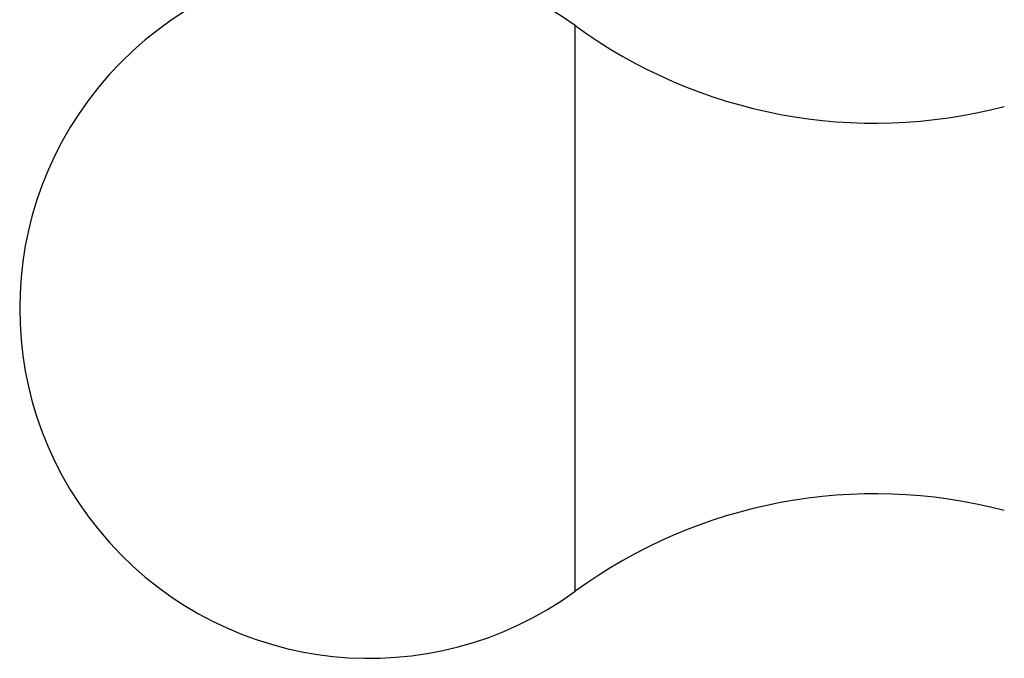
# Model space of a CAD drawing. Header units: millimetres. Extents: x -0.034 to 0.09, y -0.086 to 0.086.
# Tile 1 of 2: x -0.034 to -0.014, y -0.067 to -0.054. Entities that reach past the tile are written whole.
import ezdxf

# ---------------------------------------------------------------- set-up
doc = ezdxf.new("R2010")
doc.units = ezdxf.units.MM
doc.layers.add('BLOCKS', color=3, linetype='Continuous')

msp = doc.modelspace()

# ---------------------------------------------------------------- linework, layer by layer
at = {"layer": 'BLOCKS'}
for p, q in [((-0.02285, -0.05574732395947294), (-0.02285, -0.05410738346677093)), ((-0.02285, -0.06530559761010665), (-0.02285, -0.05574732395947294))]:
    msp.add_line(p, q, dxfattribs=at)
for centre, radius, start, end in [((-0.02692499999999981, -0.05970649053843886), 0.006925, 53.95307380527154, 306.0469261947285), ((-0.01691556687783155, -0.04595338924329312), 0.01008489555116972, 233.9530738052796, 284.7378557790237), ((-0.01691556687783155, -0.07345959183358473), 0.01008489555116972, 75.26214422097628, 126.0469261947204)]:
    msp.add_arc(centre, radius, start, end, dxfattribs=at)

doc.saveas('drawing.dxf')
